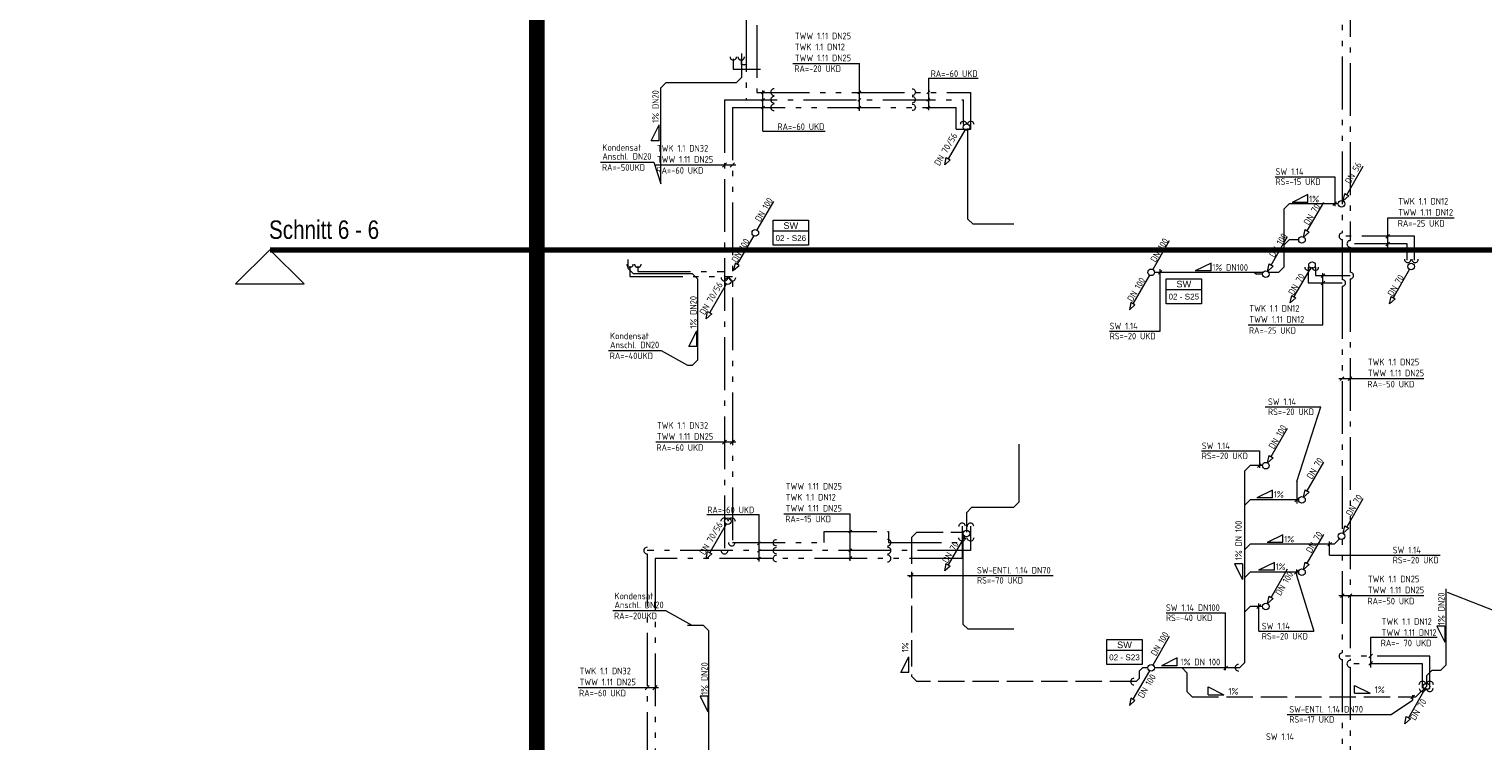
# Model space of a CAD drawing. Header units: metres. Extents: x -5 to 278, y -19 to 180.
# Tile 7 of 59: x 72 to 100, y 21 to 34. Entities that reach past the tile are written whole.
import ezdxf
from ezdxf.enums import TextEntityAlignment as Align

# ---------------------------------------------------------------- set-up
doc = ezdxf.new("R2010")
doc.units = ezdxf.units.M
doc.header["$LTSCALE"] = 0.1
for name, pattern in [('_PGMM_Ge_2Pkt', [16, 10, -2, 0, -2, 0, -2]), ('_PGMM_Ge_Ku', [6.5, 5, -1.5]), ('_PGMM_Ge_Pkt', [14, 10, -2, 0, -2])]:
    doc.linetypes.add(name, pattern=pattern)
doc.layers.get('0').update_dxf_attribs({"linetype": 'CONTINUOUS', "lineweight": 20})
for name, color, linetype, lineweight in [('A_TWW Bereiter_6', 4, 'CONTINUOUS', 20), ('S_Fallstrangentlüftung', 24, '_PGMM_Ge_Ku', 20), ('S_Fallstrangentlüftung TXT', 24, 'CONTINUOUS', 20), ('S_Kaltwasser', 90, '_PGMM_Ge_Pkt', 20), ('S_Kondensat', 23, 'CONTINUOUS', 20), ('S_Kondensat TXT', 23, 'CONTINUOUS', 20), ('S_Schmutzwasser', 34, 'CONTINUOUS', 20), ('S_Schmutzwasser TXT', 34, 'CONTINUOUS', 20), ('S_TXT Strang SW', 30, 'CONTINUOUS', 20), ('S_TXT_W+K+Z', 125, 'CONTINUOUS', 20), ('S_Warmwasser', 10, '_PGMM_Ge_2Pkt', 20)]:
    doc.layers.add(name, color=color, linetype=linetype, lineweight=lineweight)
doc.layers.add('S_Schnittlinien', color=6, linetype='CONTINUOUS', lineweight=20, plot=False)
doc.styles.add('ACS_ISOCT', font='ISOCT')
doc.styles.add('Arial', font='arial.ttf')
doc.styles.get("Standard").update_dxf_attribs({"font": 'isocp.shx', "height": 0.001})

# ---------------------------------------------------------------- blocks, each defined once
blk = doc.blocks.new('*U26')
at = {"color": 0, "linetype": 'ByBlock'}
blk.add_wipeout([(0, 0), (0.671, 0), (0.671, -0.473), (0, -0.473)], dxfattribs=at)
blk.add_lwpolyline([(0, 0), (0.671, 0), (0.671, -0.473), (0, -0.473)], close=True, dxfattribs=at)
blk.add_lwpolyline([(0, -0.203), (0.671, -0.203)], dxfattribs=at)
blk.add_lwpolyline([(0, -0.203), (0.671, -0.203)], dxfattribs=at)
at = {"color": 0, "linetype": 'ByBlock', "insert": (0.336, -0.102), "char_height": 0.125, "width": 0.20598, "attachment_point": 5, "style": 'ACS_ISOCT'}
blk.add_mtext('{\\fArial|b0|i0|c0|p34;SW}', dxfattribs=at)
at = {"color": 0, "linetype": 'ByBlock', "style": 'Arial'}
blk.add_attdef('STRANG_NR.', text='', height=0.11, dxfattribs=at).set_placement((0.336, -0.338), align=Align.MIDDLE_CENTER)

msp = doc.modelspace()

# ---------------------------------------------------------------- linework, layer by layer
at = {"layer": 'A_TWW Bereiter_6', "const_width": 0.3}
msp.add_lwpolyline([(67.85, 56.501), (82.11, 56.501), (82.11, 19.141), (67.85, 19.141)], close=True, dxfattribs=at)
at = {"layer": 'S_Fallstrangentlüftung'}
for p, q in [((89.308, 24.65), (89.208, 24.55)), ((89.208, 24.55), (89.208, 21.916)), ((89.308, 24.65), (90.19, 24.65)), ((93.588, 22.076), (93.524, 22.011)), ((93.688, 22.076), (93.588, 22.076)), ((94.434, 21.979), (94.338, 22.075)), ((93.467, 21.816), (89.308, 21.816)), ((93.524, 21.872), (93.467, 21.816)), ((93.524, 22.011), (93.524, 21.872)), ((94.434, 21.621), (94.434, 21.979)), ((94.53, 21.525), (94.434, 21.621)), ((94.53, 21.525), (98.77, 21.525)), ((98.77, 21.525), (98.97, 21.725))]:
    msp.add_line(p, q, dxfattribs=at)
at = {"layer": 'S_Fallstrangentlüftung', "linetype": 'Continuous'}
msp.add_ellipse((93.425, 21.816), major_axis=(-0.0625, 0), ratio=1, start_param=4.708766, end_param=7.866194, dxfattribs=at)
at = {"layer": 'S_Fallstrangentlüftung TXT'}
for p, q in [((89.132, 23.83), (91.896, 23.83)), ((89.173, 23.795), (89.243, 23.865)), ((89.008, 21.986), (89.158, 22.286)), ((89.158, 21.986), (89.158, 22.286)), ((89.158, 21.986), (89.008, 21.986)), ((89.308, 21.816), (89.208, 21.916)), ((94.83, 21.564), (94.83, 21.714)), ((94.83, 21.714), (95.13, 21.564)), ((94.83, 21.564), (95.13, 21.564)), ((97.603, 21.595), (97.603, 21.745)), ((97.603, 21.745), (97.903, 21.595)), ((97.603, 21.595), (97.903, 21.595)), ((98.67, 21.49), (98.739, 21.56)), ((98.704, 21.559), (98.704, 21.467)), ((98.302, 21.193), (98.704, 21.467)), ((96.329, 21.193), (98.302, 21.193))]:
    msp.add_line(p, q, dxfattribs=at)
at = {"layer": 'S_Kaltwasser'}
for p, q in [((97.524, 41.04), (97.524, 30.178)), ((86.079, 35.876), (86.079, 32.843)), ((85.666, 32.843), (90.196, 32.843)), ((85.666, 32.843), (85.666, 24.3)), ((90.196, 32.384), (90.196, 32.843)), ((98.605, 30.115), (97.524, 30.115)), ((97.524, 30.053), (97.524, 29.575)), ((98.605, 29.805), (98.605, 30.115)), ((96.863, 29.674), (96.863, 29.513)), ((96.863, 29.513), (97.524, 29.513)), ((97.524, 29.45), (97.524, 22.215)), ((90.326, 24.76), (90.326, 24.3)), ((90.326, 24.3), (84.2, 24.3)), ((84.2, 24.238), (84.2, 12.746)), ((98.895, 22.153), (97.524, 22.153)), ((97.524, 22.09), (97.524, 15.703)), ((98.895, 21.689), (98.895, 22.153))]:
    msp.add_line(p, q, dxfattribs=at)
for points in [[(85.983, 33.62), (85.983, 33.518), (86.085, 33.518)], [(84.024, 29.69), (84.024, 29.588), (85.666, 29.588)]]:
    msp.add_lwpolyline(points, dxfattribs=at)
for centre in [(85.983, 33.662), (84.024, 29.732)]:
    msp.add_ellipse(centre, major_axis=(0, -0.0625), ratio=1, start_param=4.708766, end_param=7.866194, dxfattribs=at)
at = {"layer": 'S_Kaltwasser', "linetype": 'Continuous'}
for centre, major_axis, start_param, end_param in [((86.606, 32.847), (-0.0625, 0), 4.708766, 7.866194), ((90.196, 32.377), (0, 0.0625), 4.708766, 7.866194), ((97.524, 30.115), (-0.0625, 0), 4.708766, 7.866194), ((98.614, 29.824), (0, -0.0625), 4.708766, 7.866194), ((96.863, 29.674), (0, -0.0625), 4.708766, 7.866194), ((97.524, 29.513), (0.0625, 0), 4.708766, 7.866194), ((85.666, 29.475), (0, -0.0625), 4.708766, 7.866194), ((90.326, 24.76), (0.0442, -0.0442), 0.781775, 3.939203), ((84.2, 24.3), (-0.0625, 0), 4.708766, 7.866194), ((85.666, 24.3), (0, -0.0625), 4.708766, 7.866194), ((88.756, 24.3), (0.0625, 0), 4.708766, 7.866194), ((97.524, 22.153), (-0.0625, 0), 4.708766, 7.866194), ((98.895, 21.688), (0, -0.0625), 4.708766, 7.866194)]:
    msp.add_ellipse(centre, major_axis=major_axis, ratio=1, start_param=start_param, end_param=end_param, dxfattribs=at)
at = {"layer": 'S_Kaltwasser', "linetype": 'Continuous', "extrusion": (0, 0, -1)}
for centre, major_axis, start_param, end_param in [((89.221, 32.847), (-0.0442, 0.0442), 0.781775, 3.939203), ((85.666, 24.858), (0.0442, 0.0442), 3.923368, 7.080795), ((90.326, 24.542), (0.0442, 0.0442), 0.781775, 3.939203), ((86.652, 24.3), (0.0442, 0.0442), 2.352572, 5.509999), ((98.895, 21.763), (0, 0.0625), 4.708766, 7.866194)]:
    msp.add_ellipse(centre, major_axis=major_axis, ratio=1, start_param=start_param, end_param=end_param, dxfattribs=at)
at = {"layer": 'S_Kondensat'}
for p, q in [((85.994, 33.275), (85.994, 33.725)), ((84.461, 33.075), (84.561, 33.175)), ((84.461, 31.252), (84.461, 33.075)), ((84.561, 33.175), (85.894, 33.175)), ((85.894, 33.175), (85.994, 33.275)), ((83.842, 29.645), (83.842, 29.82)), ((83.942, 29.545), (83.842, 29.645)), ((85.062, 29.545), (83.942, 29.545)), ((85.062, 29.545), (85.162, 29.445)), ((85.162, 27.917), (85.162, 29.445)), ((85.062, 27.817), (85.162, 27.917)), ((84.962, 27.817), (85.062, 27.817)), ((99.336, 23.575), (99.336, 22.125)), ((84.962, 22.887), (85.262, 22.887)), ((85.262, 22.887), (85.362, 22.787)), ((85.362, 22.787), (85.362, 20.125)), ((99.236, 22.025), (99.336, 22.125)), ((99.07, 22.025), (98.97, 21.925)), ((98.97, 21.925), (98.97, 21.725)), ((99.236, 22.025), (99.07, 22.025))]:
    msp.add_line(p, q, dxfattribs=at)
at = {"layer": 'S_Kondensat TXT'}
for p, q in [((84.275, 32.07), (84.425, 32.37)), ((84.425, 32.07), (84.425, 32.37)), ((84.425, 32.07), (84.275, 32.07)), ((83.318, 31.663), (84.327, 31.663)), ((84.327, 31.663), (84.461, 31.252)), ((84.992, 28.168), (85.142, 28.468)), ((85.142, 28.168), (85.142, 28.468)), ((85.142, 28.168), (84.992, 28.168)), ((83.465, 28.091), (84.474, 28.091)), ((84.467, 28.091), (84.962, 27.817)), ((100.595, 23.028), (99.368, 23.507)), ((83.548, 23.161), (84.558, 23.161)), ((84.55, 23.161), (85.046, 22.887)), ((99.316, 22.864), (99.166, 22.864)), ((99.166, 22.864), (99.316, 22.564)), ((99.316, 22.864), (99.316, 22.564)), ((85.353, 21.541), (85.203, 21.541)), ((85.203, 21.541), (85.353, 21.241)), ((85.353, 21.541), (85.353, 21.241))]:
    msp.add_line(p, q, dxfattribs=at)
at = {"layer": 'S_Schmutzwasser'}
for p, q in [((90.219, 32.271), (89.906, 31.729)), ((90.28, 30.586), (90.28, 32.3)), ((89.839, 31.612), (89.867, 31.752)), ((89.945, 31.707), (89.839, 31.612)), ((89.867, 31.752), (89.945, 31.707)), ((97.459, 31.046), (97.771, 31.587)), ((86.594, 30.92), (86.281, 30.379)), ((96.266, 30.775), (96.366, 30.875)), ((97.298, 30.875), (96.366, 30.875)), ((96.709, 30.361), (97.021, 30.902)), ((97.391, 30.929), (97.42, 31.069)), ((97.498, 31.024), (97.391, 30.929)), ((97.42, 31.069), (97.498, 31.024)), ((90.38, 30.486), (90.28, 30.586)), ((96.266, 30.775), (96.266, 29.675)), ((91.146, 30.486), (90.38, 30.486)), ((96.641, 30.244), (96.67, 30.384)), ((96.748, 30.339), (96.641, 30.244)), ((96.67, 30.384), (96.748, 30.339)), ((86.219, 30.271), (85.906, 29.73)), ((94.094, 30.17), (93.781, 29.629)), ((96.024, 29.711), (96.336, 30.252)), ((96.266, 30.09), (96.366, 30.19)), ((96.548, 30.19), (96.366, 30.19)), ((85.867, 29.752), (85.839, 29.613)), ((85.839, 29.613), (85.945, 29.707)), ((85.945, 29.707), (85.867, 29.752)), ((93.719, 29.521), (93.406, 28.98)), ((95.873, 29.575), (93.812, 29.575)), ((95.712, 29.575), (95.747, 29.54)), ((95.863, 29.54), (95.747, 29.54)), ((95.956, 29.594), (95.985, 29.734)), ((96.063, 29.689), (95.956, 29.594)), ((96.166, 29.575), (95.977, 29.575)), ((95.985, 29.734), (96.063, 29.689)), ((96.166, 29.575), (96.266, 29.675)), ((96.769, 29.657), (96.456, 29.116)), ((98.649, 29.633), (98.336, 29.092)), ((85.697, 29.353), (85.385, 28.811)), ((93.367, 29.002), (93.339, 28.863)), ((93.339, 28.863), (93.445, 28.957)), ((93.445, 28.957), (93.367, 29.002)), ((96.389, 28.999), (96.417, 29.138)), ((96.495, 29.093), (96.389, 28.999)), ((96.417, 29.138), (96.495, 29.093)), ((98.269, 28.975), (98.297, 29.115)), ((98.375, 29.07), (98.269, 28.975)), ((98.297, 29.115), (98.375, 29.07)), ((85.317, 28.695), (85.346, 28.834)), ((85.424, 28.789), (85.317, 28.695)), ((85.346, 28.834), (85.424, 28.789)), ((96.024, 26.081, 3.88), (96.336, 26.622, 3.88)), ((91.243, 26.319), (91.243, 25.217)), ((95.626, 25.91), (95.526, 25.81)), ((95.863, 25.91), (95.626, 25.91)), ((95.956, 25.964, 3.88), (95.985, 26.104, 3.88)), ((96.063, 26.059, 3.88), (95.956, 25.964, 3.88)), ((95.985, 26.104, 3.88), (96.063, 26.059, 3.88)), ((96.709, 25.432, 3.88), (97.021, 25.973, 3.88)), ((95.526, 22.175), (95.526, 25.81)), ((96.641, 25.315, 3.88), (96.67, 25.454, 3.88)), ((96.748, 25.409, 3.88), (96.641, 25.315, 3.88)), ((96.67, 25.454, 3.88), (96.748, 25.409, 3.88)), ((90.35, 25.117), (90.25, 25.017)), ((91.143, 25.117), (90.35, 25.117)), ((91.143, 25.117), (91.243, 25.217)), ((95.626, 25.26), (95.526, 25.16)), ((96.547, 25.26), (95.626, 25.26)), ((97.459, 24.746), (97.771, 25.287)), ((85.697, 24.803), (85.385, 24.261)), ((90.25, 25.017), (90.25, 24.65)), ((90.219, 24.571), (89.906, 24.03)), ((90.185, 24.65), (90.185, 22.907)), ((96.709, 24.061, 3.88), (97.021, 24.602, 3.88)), ((97.323, 24.523), (97.222, 24.422)), ((97.391, 24.629), (97.42, 24.769)), ((97.498, 24.724), (97.391, 24.629)), ((97.42, 24.769), (97.498, 24.724)), ((85.317, 24.145), (85.346, 24.284)), ((85.346, 24.284), (85.424, 24.239)), ((95.626, 24.422), (95.526, 24.322)), ((97.222, 24.422), (95.626, 24.422)), ((85.424, 24.239), (85.317, 24.145)), ((89.839, 23.913), (89.867, 24.052)), ((89.945, 24.007), (89.839, 23.913)), ((89.867, 24.052), (89.945, 24.007)), ((96.641, 23.944, 3.88), (96.67, 24.083, 3.88)), ((96.748, 24.038, 3.88), (96.641, 23.944, 3.88)), ((96.67, 24.083, 3.88), (96.748, 24.038, 3.88)), ((95.626, 23.89), (95.526, 23.79)), ((96.548, 23.89), (95.626, 23.89)), ((96.024, 23.411), (96.336, 23.952)), ((95.956, 23.294), (95.985, 23.434)), ((95.985, 23.434), (96.063, 23.389)), ((95.626, 23.24), (95.526, 23.14)), ((95.863, 23.24), (95.626, 23.24)), ((96.063, 23.389), (95.956, 23.294)), ((90.285, 22.807), (90.185, 22.907)), ((91.15, 22.807), (90.285, 22.807)), ((94.094, 22.67), (93.781, 22.129)), ((95.426, 22.075), (93.812, 22.075)), ((95.526, 22.175), (95.426, 22.075)), ((93.719, 22.021), (93.406, 21.48)), ((93.367, 21.502), (93.339, 21.363)), ((93.445, 21.457), (93.367, 21.502)), ((98.939, 21.671), (98.626, 21.13)), ((93.339, 21.363), (93.445, 21.457)), ((98.559, 21.013), (98.587, 21.152)), ((98.665, 21.107), (98.559, 21.013)), ((98.587, 21.152), (98.665, 21.107))]:
    msp.add_line(p, q, dxfattribs=at)
at = {"layer": 'S_Schmutzwasser', "linetype": 'Continuous'}
for centre, major_axis, start_param, end_param in [((90.25, 32.325), (0, 0.0625), -1.570796, 4.712389), ((97.36, 30.875), (0, 0.0625), -1.570796, 4.712389), ((86.25, 30.325), (0, 0.0625), -1.570796, 4.712389), ((96.61, 30.19), (0, 0.0625), -1.570796, 4.712389), ((96.8, 29.711), (0, 0.0625), -1.570796, 4.712389), ((93.75, 29.575), (0, 0.0625), -1.570796, 4.712389), ((95.925, 29.54), (0, 0.0625), -1.570796, 4.712389), ((98.68, 29.687), (0, 0.0625), -1.570796, 4.712389), ((85.728, 29.407), (0, 0.0625), -1.570796, 4.712389), ((95.925, 25.91, 3.88), (0, 0.0625), -1.570796, 4.712389), ((96.61, 25.26, 3.88), (0, 0.0625), -1.570796, 4.712389), ((85.728, 24.857), (0, 0.0625), -1.570796, 4.712389), ((90.25, 24.625), (0, 0.0625), -1.570796, 4.712389), ((97.36, 24.575), (0, 0.0625), -1.570796, 4.712389), ((96.61, 23.89, 3.88), (0, 0.0625), -1.570796, 4.712389), ((95.925, 23.24), (0, 0.0625), -1.570796, 4.712389), ((93.75, 22.075), (0, 0.0625), -1.570796, 4.712389), ((95.407, 22.078), (-0.0625, 0), 4.708766, 7.866194), ((98.97, 21.725), (0, 0.0625), -1.570796, 4.712389)]:
    msp.add_ellipse(centre, major_axis=major_axis, ratio=1, start_param=start_param, end_param=end_param, dxfattribs=at)
at = {"layer": 'S_Schmutzwasser TXT'}
for p, q in [((96.104, 31.388), (97.23, 31.388)), ((97.23, 31.388), (97.23, 30.828)), ((96.723, 31.048), (96.423, 30.898)), ((96.723, 30.898), (96.423, 30.898)), ((96.723, 30.898), (96.723, 31.048)), ((97.195, 30.84), (97.265, 30.91)), ((93.888, 29.54), (93.957, 29.61)), ((93.923, 28.46), (93.923, 29.634)), ((94.887, 29.751), (94.587, 29.601)), ((94.887, 29.601), (94.587, 29.601)), ((94.887, 29.601), (94.887, 29.751)), ((92.96, 28.46), (93.923, 28.46)), ((95.91, 27.025), (96.966, 27.025)), ((96.512, 25.608), (96.966, 27.025)), ((94.707, 26.189), (95.802, 26.189)), ((95.802, 26.189), (95.802, 25.866)), ((95.767, 25.875), (95.837, 25.945)), ((96.054, 25.447), (95.754, 25.297)), ((96.054, 25.297), (96.054, 25.447)), ((96.512, 25.608), (96.512, 25.195)), ((96.054, 25.297), (95.754, 25.297)), ((96.477, 25.226), (96.547, 25.295)), ((96.25, 24.6), (95.95, 24.45)), ((96.25, 24.45), (96.25, 24.6)), ((96.25, 24.45), (95.95, 24.45)), ((97.099, 24.387), (97.169, 24.456)), ((97.134, 24.213), (97.134, 24.472)), ((95.482, 24.051), (95.332, 24.051)), ((95.332, 24.051), (95.482, 23.751)), ((95.482, 24.051), (95.482, 23.751)), ((96.087, 24.077), (95.787, 23.927)), ((96.087, 23.927), (96.087, 24.077)), ((97.134, 24.213), (99.231, 24.213)), ((96.087, 23.927), (95.787, 23.927)), ((96.47, 23.855), (96.54, 23.925)), ((96.505, 23.944), (96.505, 23.835)), ((96.505, 23.835), (96.836, 22.773)), ((95.757, 23.205), (95.827, 23.275)), ((95.792, 22.771), (95.792, 23.298)), ((94.033, 23.12), (95.161, 23.12)), ((95.161, 22.034), (95.161, 23.12)), ((95.792, 22.771), (96.836, 22.771)), ((94.245, 22.264), (93.945, 22.114)), ((94.245, 22.114), (93.945, 22.114)), ((94.245, 22.114), (94.245, 22.264)), ((95.126, 22.041), (95.196, 22.111))]:
    msp.add_line(p, q, dxfattribs=at)
at = {"layer": 'S_Schnittlinien'}
for p, q in [((77.05, 30), (76.399, 29.354)), ((77.05, 30), (77.7, 29.354)), ((76.399, 29.354), (77.7, 29.354))]:
    msp.add_line(p, q, dxfattribs=at)
at = {"layer": 'S_Schnittlinien', "const_width": 0.1}
msp.add_lwpolyline([(77.05, 30), (104.248, 30)], dxfattribs=at)
at = {"layer": 'S_Schnittlinien'}
msp.add_solid([(77.05, 30), (76.399, 29.354), (77.7, 29.354), (77.05, 30)], dxfattribs=at)
at = {"layer": 'S_TXT_W+K+Z'}
for p, q in [((86.963, 33.534), (88.222, 33.534)), ((88.222, 32.64), (88.222, 33.533)), ((89.53, 33.256), (90.475, 33.256)), ((89.53, 33.256), (89.53, 32.652)), ((86.367, 32.961), (86.421, 33.015)), ((86.367, 32.817), (86.421, 32.871)), ((86.394, 32.25), (86.394, 33.022)), ((88.195, 32.96), (88.249, 33.014)), ((88.195, 32.817), (88.249, 32.87)), ((89.503, 32.96), (89.557, 33.014)), ((89.503, 32.817), (89.557, 32.87)), ((86.367, 32.673), (86.421, 32.727)), ((88.195, 32.673), (88.249, 32.726)), ((89.503, 32.673), (89.557, 32.726)), ((86.394, 32.25), (87.571, 32.25)), ((85.881, 31.608), (84.362, 31.608)), ((85.626, 31.569), (85.706, 31.648)), ((85.776, 31.569), (85.856, 31.648)), ((99.493, 30.605), (98.232, 30.605)), ((98.232, 30.605), (98.232, 30.041)), ((98.198, 30.224), (98.267, 30.294)), ((98.198, 30.08), (98.267, 30.15)), ((96.973, 29.478), (97.042, 29.548)), ((97.008, 28.574), (97.008, 29.557)), ((96.973, 29.339), (97.042, 29.409)), ((97.008, 28.574), (95.59, 28.574)), ((98.916, 27.557), (97.307, 27.557)), ((97.336, 27.522), (97.406, 27.592)), ((97.486, 27.522), (97.556, 27.592)), ((85.881, 26.355), (84.362, 26.355)), ((85.626, 26.316), (85.706, 26.394)), ((85.776, 26.316), (85.856, 26.394)), ((85.332, 24.985), (86.321, 24.985)), ((86.321, 24.091), (86.321, 24.984)), ((86.791, 24.997), (88.05, 24.997)), ((88.05, 24.103), (88.05, 24.996)), ((88.023, 24.637), (88.077, 24.69)), ((86.294, 24.411), (86.348, 24.465)), ((86.294, 24.267), (86.348, 24.321)), ((88.023, 24.279), (88.077, 24.333)), ((86.294, 24.123), (86.348, 24.177)), ((88.023, 24.135), (88.077, 24.189)), ((98.918, 23.444), (97.308, 23.444)), ((97.338, 23.41), (97.407, 23.479)), ((97.488, 23.41), (97.557, 23.479)), ((99.17, 22.649), (97.909, 22.649)), ((97.909, 22.649), (97.909, 22.086)), ((97.874, 22.269), (97.944, 22.339)), ((97.874, 22.125), (97.944, 22.195)), ((84.415, 21.7), (82.896, 21.7)), ((84.16, 21.661), (84.24, 21.74)), ((84.31, 21.661), (84.39, 21.74))]:
    msp.add_line(p, q, dxfattribs=at)
at = {"layer": 'S_Warmwasser'}
for p, q in [((86.279, 36.063), (86.279, 32.987)), ((97.374, 35.465), (97.374, 30.322)), ((86.279, 32.987), (90.333, 32.987)), ((90.333, 32.287), (90.333, 32.987)), ((85.816, 32.699), (90.059, 32.699)), ((85.816, 32.699), (85.816, 24.45)), ((90.059, 32.287), (90.059, 32.699)), ((90.059, 32.287), (90.333, 32.287)), ((98.742, 30.259), (97.374, 30.259)), ((97.374, 30.197), (97.374, 29.437)), ((98.742, 29.804), (98.742, 30.259)), ((96.725, 29.674), (96.725, 29.374)), ((96.725, 29.374), (97.374, 29.374)), ((97.374, 29.312), (97.374, 22.359)), ((87.554, 24.45), (87.554, 24.664)), ((87.554, 24.664), (88.776, 24.664)), ((88.776, 24.664), (88.776, 24.45)), ((90.169, 24.76), (90.169, 24.15)), ((85.816, 24.45), (87.554, 24.45)), ((88.776, 24.45), (90.169, 24.45)), ((90.169, 24.15), (84.35, 24.15)), ((84.35, 24.15), (84.35, 12.596)), ((99.032, 22.297), (97.374, 22.297)), ((97.374, 22.234), (97.374, 15.915)), ((99.032, 21.687), (99.032, 22.297))]:
    msp.add_line(p, q, dxfattribs=at)
for points in [[(85.833, 33.62), (85.833, 33.426), (86.35, 33.426)], [(83.874, 29.69), (83.874, 29.496), (85.816, 29.496)]]:
    msp.add_lwpolyline(points, dxfattribs=at)
at = {"layer": 'S_Warmwasser', "linetype": 'Continuous'}
for centre, major_axis, start_param, end_param in [((85.833, 33.662), (0, -0.0625), 4.708766, 7.866194), ((86.606, 32.991), (-0.0625, 0), 4.708766, 7.866194), ((86.606, 32.703), (-0.0625, 0), 4.708766, 7.866194), ((90.333, 32.377), (0, 0.0625), 4.708766, 7.866194), ((97.374, 30.259), (-0.0625, 0), 4.708766, 7.866194), ((98.752, 29.824), (0, -0.0625), 4.708766, 7.866194), ((83.874, 29.732), (0, -0.0625), 4.708766, 7.866194), ((96.725, 29.674), (0, -0.0625), 4.708766, 7.866194), ((85.816, 29.475), (0, -0.0625), 4.708766, 7.866194), ((97.374, 29.374), (0.0625, 0), 4.708766, 7.866194), ((90.169, 24.76), (0.0442, -0.0442), 0.781775, 3.939203), ((85.803, 24.45), (0, -0.0625), 4.708766, 7.866194), ((88.756, 24.45), (0.0625, 0), 4.708766, 7.866194), ((88.756, 24.15), (0.0625, 0), 4.708766, 7.866194), ((97.374, 22.297), (-0.0625, 0), 4.708766, 7.866194), ((99.032, 21.688), (0, -0.0625), 4.708766, 7.866194)]:
    msp.add_ellipse(centre, major_axis=major_axis, ratio=1, start_param=start_param, end_param=end_param, dxfattribs=at)
at = {"layer": 'S_Warmwasser', "linetype": 'Continuous', "extrusion": (0, 0, -1)}
for centre, major_axis, start_param, end_param in [((89.221, 32.991), (-0.0442, 0.0442), 0.781775, 3.939203), ((89.221, 32.703), (0.0442, 0.0442), -0.789021, 2.368406), ((85.803, 24.858), (0.0442, 0.0442), 3.923368, 7.080795), ((90.169, 24.542), (0.0442, 0.0442), 0.781775, 3.939203), ((86.652, 24.45), (0.0442, 0.0442), 2.352572, 5.509999), ((86.652, 24.15), (0.0442, 0.0442), 2.352572, 5.509999), ((99.032, 21.763), (0, 0.0625), 4.708766, 7.866194)]:
    msp.add_ellipse(centre, major_axis=major_axis, ratio=1, start_param=start_param, end_param=end_param, dxfattribs=at)

# ---------------------------------------------------------------- texts
at = {"layer": 'S_Fallstrangentlüftung TXT', "lineweight": 30}
for s, p in [('SW-ENTl. 1.14 DN70', (90.451, 23.865)), ('RS=-70 UKD', (90.451, 23.674)), ('1%%%', (95.216, 21.569))]:
    msp.add_text(s, height=0.125, dxfattribs=at).set_placement(p)
msp.add_text('1%%%', height=0.125, rotation=90, dxfattribs=at).set_placement((89.153, 22.372))
at = {"layer": 'S_Fallstrangentlüftung TXT'}
for s, p in [('1%%%', (97.989, 21.6)), ('SW-ENTl. 1.14 DN70', (96.37, 21.229)), ('RS=-17 UKD', (96.37, 21.037))]:
    msp.add_text(s, height=0.125, dxfattribs=at).set_placement(p)
at = {"layer": 'S_Kondensat TXT', "lineweight": 30}
for p in [(84.421, 32.409), (85.138, 28.508), (99.312, 22.887), (85.349, 21.564)]:
    msp.add_text('1%%% DN20', height=0.125, rotation=90, dxfattribs=at).set_placement(p)
for s, p in [('Kondensat', (83.351, 31.879)), ('Anschl. DN20', (83.351, 31.71)), ('RA=-50UKD', (83.345, 31.501)), ('Kondensat', (83.497, 28.307)), ('Anschl. DN20', (83.497, 28.137)), ('RA=-40UKD', (83.492, 27.929)), ('Kondensat', (83.581, 23.377)), ('Anschl. DN20', (83.581, 23.208)), ('RA=-20UKD', (83.575, 22.999))]:
    msp.add_text(s, height=0.125, dxfattribs=at).set_placement(p)
at = {"layer": 'S_Schmutzwasser TXT'}
for s, rotation, p in [('DN 70/56', 59.2913, (89.739, 31.583)), ('DN 56', 59.2913, (97.523, 31.238)), ('DN 100', 59.2913, (86.341, 30.521)), ('DN 70', 59.2913, (96.74, 30.457)), ('DN 100', 59.2913, (96.086, 29.846)), ('DN 100', 59.2913, (85.899, 29.747)), ('DN 100', 59.2913, (93.836, 29.754)), ('DN 100', 59.2913, (93.396, 29.007)), ('DN 70', 59.2913, (96.449, 29.132)), ('DN 70', 59.2913, (98.329, 29.108)), ('DN 70/56', 59.2913, (85.291, 28.756)), ('DN 100', 59.2913, (96.076, 26.213)), ('DN 70', 59.2913, (96.797, 25.641)), ('DN 70', 59.2913, (97.54, 24.943)), ('1%%% DN 100', 90, (95.471, 24.117)), ('DN 70/56', 59.2913, (85.291, 24.206)), ('DN 70', 59.2913, (96.785, 24.242)), ('DN 70', 59.2913, (89.892, 24.049)), ('DN 100', 59.2913, (96.203, 23.433)), ('DN 100', 59.2913, (93.842, 22.291)), ('DN 100', 59.2913, (93.6, 21.488)), ('DN 70', 59.2913, (98.756, 21.068))]:
    msp.add_text(s, height=0.125, rotation=rotation, dxfattribs=at).set_placement(p)
for s, p in [('SW 1.14', (96.109, 31.423)), ('RS=-15 UKD', (96.109, 31.231)), ('1%%%', (96.746, 30.902)), ('1%%% DN100', (94.91, 29.606)), ('SW 1.14', (92.965, 28.495)), ('RS=-20 UKD', (92.965, 28.304)), ('SW 1.14', (95.966, 27.06)), ('RS=-20 UKD', (95.966, 26.869)), ('SW 1.14', (94.712, 26.224)), ('RS=-20 UKD', (94.712, 26.033)), ('1%%%', (96.078, 25.302)), ('1%%%', (96.273, 24.455)), ('SW 1.14', (98.33, 24.248)), ('1%%%', (96.111, 23.932)), ('RS=-20 UKD', (98.33, 24.057)), ('SW 1.14 DN100', (94.032, 23.155)), ('RS=-40 UKD', (94.032, 22.963)), ('SW 1.14', (95.849, 22.806)), ('RS=-20 UKD', (95.849, 22.614)), ('1%%% DN 100', (94.31, 22.125)), ('SW 1.14', (95.928, 20.71))]:
    msp.add_text(s, height=0.125, dxfattribs=at).set_placement(p)
at = {"layer": 'S_Schnittlinien', "style": 'Arial', "width": 0.8}
msp.add_text('Schnitt 6 - 6', height=0.35, dxfattribs=at).set_placement((77.034, 30.209))
at = {"layer": 'S_TXT_W+K+Z'}
for s, p in [('RA=-20 UKD', (86.99, 33.374)), ('RA=-60 UKD', (89.574, 33.28)), ('RA=-60 UKD', (86.67, 32.274)), ('RA=-60 UKD', (84.377, 31.444)), ('RA=-25 UKD', (98.426, 30.44)), ('RA=-25 UKD', (95.605, 28.41)), ('RA=-50 UKD', (97.849, 27.393)), ('RA=-60 UKD', (84.377, 26.191)), ('RA=-60 UKD', (85.34, 25.008)), ('RA=-15 UKD', (86.818, 24.837)), ('RA=-50 UKD', (97.851, 23.28)), ('RA=- 70 UKD', (98.103, 22.485)), ('RA=-60 UKD', (82.911, 21.536))]:
    msp.add_text(s, height=0.125, dxfattribs=at).set_placement(p)
at = {"layer": 'S_TXT_W+K+Z', "char_height": 0.125, "width": 13.51068, "attachment_point": 1}
for s, insert in [('TWW 1.11 DN25\\PTWK 1.1 DN12\\PTWW 1.11 DN25', (86.998, 34.119)), ('TWK 1.1 DN32\\PTWW 1.11 DN25', (84.385, 31.988)), ('TWK 1.1 DN12\\PTWW 1.11 DN12', (98.433, 30.984)), ('TWK 1.1 DN12\\PTWW 1.11 DN12', (95.612, 28.954)), ('TWK 1.1 DN25\\PTWW 1.11 DN25', (97.857, 27.937)), ('TWK 1.1 DN32\\PTWW 1.11 DN25', (84.385, 26.735)), ('TWW 1.11 DN25\\PTWK 1.1 DN12\\PTWW 1.11 DN25', (86.826, 25.582)), ('TWK 1.1 DN25\\PTWW 1.11 DN25', (97.858, 23.824)), ('TWK 1.1 DN12\\PTWW 1.11 DN12', (98.12, 23.017)), ('TWK 1.1 DN32\\PTWW 1.11 DN25', (82.919, 22.08))]:
    msp.add_mtext(s, dxfattribs=dict(at, insert=insert))

# ---------------------------------------------------------------- next in the draw order: block references
at = {"layer": 'S_TXT Strang SW', "lineweight": -3}
for p, values in [((86.587, 30.563), {'STRANG_NR.': '02 - S26'}), ((94.035, 29.453), {'STRANG_NR.': '02 - S25'}), ((92.91, 22.614), {'STRANG_NR.': '02 - S23'})]:
    msp.add_blockref('*U26', p, dxfattribs=at).add_auto_attribs(values)

doc.saveas('drawing.dxf')
